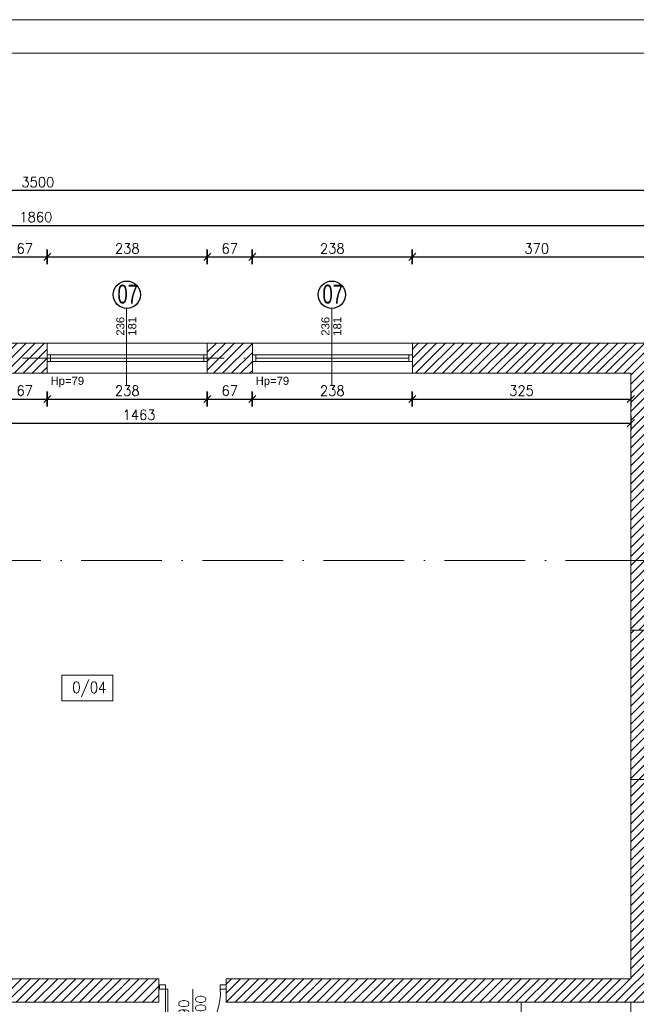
# Model space of a CAD drawing. Header units: millimetres. Extents: x -37273 to 136949, y -1495242345 to -598.
# Tile 28 of 44: x 69327 to 70245, y -16872 to -15409. Entities that reach past the tile are written whole.
import ezdxf

# ---------------------------------------------------------------- set-up
doc = ezdxf.new("R2010")
doc.units = ezdxf.units.MM
doc.linetypes.add('ACAD_ISO10W100', pattern=[18, 12, -3, 0, -3])
for name, color, linetype, lineweight in [('A-DRZ', 3, 'Continuous', 13), ('A-OKN', 3, 'Continuous', 13), ('DIM', 15, 'Continuous', 5), ('F-BIL-OP', 103, 'Continuous', 9), ('urządzenia', 252, 'Continuous', 0), ('wymiarowannie', 253, 'Continuous', 5), ('ściany', 190, 'Continuous', 25)]:
    doc.layers.add(name, color=color, linetype=linetype, lineweight=lineweight)
for name, color, linetype in [('OPISY', 4, 'Continuous'), ('wym', 1, 'Continuous'), ('ściana', 7, 'Continuous')]:
    doc.layers.add(name, color=color, linetype=linetype)
doc.styles.add('op2', font='arial.ttf')
doc.styles.add('SIMPLEX', font='simplex', dxfattribs={"width": 0.85})
doc.styles.get("Standard").update_dxf_attribs({"font": 'arial.ttf'})
doc.styles.add('WYM_50', font='simplex.shx', dxfattribs={"width": 0.95})
doc.dimstyles.new('50', dxfattribs={"dimtxt": 15, "dimasz": 0.15, "dimexe": 13, "dimexo": 30, "dimgap": 5, "dimtad": 1, "dimdec": 0, "dimrnd": 0.5, "dimzin": 1, "dimdsep": 46, "dimtxsty": 'WYM_50', "dimblk": 'A', "dimcen": 3, "dimdle": 5, "dimse1": 1, "dimse2": 1, "dimclrd": 256, "dimclre": 256, "dimclrt": 2, "dimaunit": 1, "dimadec": 0, "dimazin": 0, "dimtfac": 0.32, "dimtdec": 0, "dimtix": 1, "dimtmove": 1, "dimatfit": 3, "dimldrblk": 'A', "dimfxl": 1, "dimtvp": 0.08, "dimtolj": 1, "dimtzin": 1, "dimarcsym": 0})

# ---------------------------------------------------------------- blocks, each defined once
blk = doc.blocks.new('DRZWI80')
at = {"layer": 'A-DRZ', "extrusion": (0, 0, -1)}
for points in [[(-63186.5, 25780.3), (-63183.5, 25780.3), (-63183.5, 25856.3)], [(-63186.5, 25856.3), (-63183.5, 25856.3)]]:
    blk.add_lwpolyline(points, dxfattribs=at)
at = {"layer": 'A-DRZ'}
for points in [[(63186.5, 25780.3), (63186.5, 25856.3)], [(63149.5, 25780.3), (63149.5, 25851.4)]]:
    blk.add_lwpolyline(points, dxfattribs=at)
for points in [[(63104.5, 25774.3), (63104.5, 25780.3), (63112.5, 25780.3), (63112.5, 25774.3)], [(63194.5, 25774.3), (63194.5, 25780.3), (63186.5, 25780.3), (63186.5, 25774.3)]]:
    blk.add_lwpolyline(points, close=True, dxfattribs=at)
at = {"layer": 'A-DRZ', "color": 1}
blk.add_arc((63182.8, 25785.8), 70.5, 89.4084, 184.4877, dxfattribs=at)
blk = doc.blocks.new('GFT43')
at = {"layer": 'A-DRZ'}
blk.add_blockref('DRZWI80', (-63194.5, -25774.3), dxfattribs=at)
blk = doc.blocks.new('A')
at = {"color": 7, "linetype": 'Continuous'}
blk.add_line((-35.3, -35.3), (35.3, 35.3), dxfattribs=at)
at = {"color": 1, "linetype": 'Continuous'}
blk.add_line((0, 73.6), (0, -73.6), dxfattribs=at)
blk = doc.blocks.new('*D1536')
at = {"layer": 'Defpoints', "color": 0, "lineweight": 13, "ltscale": 3}
for p in [(69301.4, -15923.8), (69368.4, -15923.8), (69368.4, -15972.7)]:
    blk.add_point(p, dxfattribs=at)
at = {"layer": 'wym', "lineweight": -2}
blk.add_line((69301.6, -15972.7), (69368.3, -15972.7), dxfattribs=at)
at = {"layer": 'wym', "lineweight": -2, "ltscale": 3, "xscale": 0.15, "yscale": 0.15, "zscale": 0.15, "rotation": 180}
blk.add_blockref('A', (69301.4, -15972.7), dxfattribs=at)
at = {"layer": 'wym', "lineweight": -2, "ltscale": 3, "xscale": 0.15, "yscale": 0.15, "zscale": 0.15}
blk.add_blockref('A', (69368.4, -15972.7), dxfattribs=at)
at = {"layer": 'wym', "color": 2, "ltscale": 3, "insert": (69334.9, -15960.2), "char_height": 15, "attachment_point": 5, "style": 'WYM_50'}
blk.add_mtext('\\A1;67', dxfattribs=at)
blk = doc.blocks.new('*D1537')
at = {"layer": 'Defpoints', "color": 0, "lineweight": 13, "ltscale": 3}
for p in [(69368.4, -15923.8), (69606.4, -15923.8), (69606.4, -15972.7)]:
    blk.add_point(p, dxfattribs=at)
at = {"layer": 'wym', "lineweight": -2}
blk.add_line((69368.6, -15972.7), (69606.3, -15972.7), dxfattribs=at)
at = {"layer": 'wym', "lineweight": -2, "ltscale": 3, "xscale": 0.15, "yscale": 0.15, "zscale": 0.15, "rotation": 180}
blk.add_blockref('A', (69368.4, -15972.7), dxfattribs=at)
at = {"layer": 'wym', "lineweight": -2, "ltscale": 3, "xscale": 0.15, "yscale": 0.15, "zscale": 0.15}
blk.add_blockref('A', (69606.4, -15972.7), dxfattribs=at)
at = {"layer": 'wym', "color": 2, "ltscale": 3, "insert": (69487.4, -15960.2), "char_height": 15, "attachment_point": 5, "style": 'WYM_50'}
blk.add_mtext('\\A1;238', dxfattribs=at)
blk = doc.blocks.new('*D1538')
at = {"layer": 'Defpoints', "color": 0, "lineweight": 13, "ltscale": 3}
for p in [(69606.4, -15923.8), (69673.4, -15923.8), (69673.4, -15972.7)]:
    blk.add_point(p, dxfattribs=at)
at = {"layer": 'wym', "lineweight": -2}
blk.add_line((69606.6, -15972.7), (69673.3, -15972.7), dxfattribs=at)
at = {"layer": 'wym', "lineweight": -2, "ltscale": 3, "xscale": 0.15, "yscale": 0.15, "zscale": 0.15, "rotation": 180}
blk.add_blockref('A', (69606.4, -15972.7), dxfattribs=at)
at = {"layer": 'wym', "lineweight": -2, "ltscale": 3, "xscale": 0.15, "yscale": 0.15, "zscale": 0.15}
blk.add_blockref('A', (69673.4, -15972.7), dxfattribs=at)
at = {"layer": 'wym', "color": 2, "ltscale": 3, "insert": (69639.9, -15960.2), "char_height": 15, "attachment_point": 5, "style": 'WYM_50'}
blk.add_mtext('\\A1;67', dxfattribs=at)
blk = doc.blocks.new('*D1539')
at = {"layer": 'Defpoints', "color": 0, "lineweight": 13, "ltscale": 3}
for p in [(69673.4, -15925.8), (69911.4, -15925.8), (69911.4, -15972.7)]:
    blk.add_point(p, dxfattribs=at)
at = {"layer": 'wym', "lineweight": -2}
blk.add_line((69673.6, -15972.7), (69911.3, -15972.7), dxfattribs=at)
at = {"layer": 'wym', "lineweight": -2, "ltscale": 3, "xscale": 0.15, "yscale": 0.15, "zscale": 0.15, "rotation": 180}
blk.add_blockref('A', (69673.4, -15972.7), dxfattribs=at)
at = {"layer": 'wym', "lineweight": -2, "ltscale": 3, "xscale": 0.15, "yscale": 0.15, "zscale": 0.15}
blk.add_blockref('A', (69911.4, -15972.7), dxfattribs=at)
at = {"layer": 'wym', "color": 2, "ltscale": 3, "insert": (69792.4, -15960.2), "char_height": 15, "attachment_point": 5, "style": 'WYM_50'}
blk.add_mtext('\\A1;238', dxfattribs=at)
blk = doc.blocks.new('*D1540')
at = {"layer": 'Defpoints', "color": 0, "lineweight": 13, "ltscale": 3}
for p in [(69911.4, -15934.4), (70236.4, -15934.4), (70236.4, -15972.7)]:
    blk.add_point(p, dxfattribs=at)
at = {"layer": 'wym', "lineweight": -2}
blk.add_line((69911.6, -15972.7), (70236.3, -15972.7), dxfattribs=at)
at = {"layer": 'wym', "lineweight": -2, "ltscale": 3, "xscale": 0.15, "yscale": 0.15, "zscale": 0.15, "rotation": 180}
blk.add_blockref('A', (69911.4, -15972.7), dxfattribs=at)
at = {"layer": 'wym', "lineweight": -2, "ltscale": 3, "xscale": 0.15, "yscale": 0.15, "zscale": 0.15}
blk.add_blockref('A', (70236.4, -15972.7), dxfattribs=at)
at = {"layer": 'wym', "color": 2, "ltscale": 3, "insert": (70073.9, -15960.2), "char_height": 15, "attachment_point": 5, "style": 'WYM_50'}
blk.add_mtext('\\A1;325', dxfattribs=at)
blk = doc.blocks.new('*D1541')
at = {"layer": 'Defpoints', "color": 0, "lineweight": 13, "ltscale": 3}
for p in [(68773.4, -15981.4), (70236.4, -15983.7), (70236.4, -16008.6)]:
    blk.add_point(p, dxfattribs=at)
at = {"layer": 'wym', "lineweight": -2}
blk.add_line((68773.6, -16008.6), (70236.3, -16008.6), dxfattribs=at)
at = {"layer": 'wym', "lineweight": -2, "ltscale": 3, "xscale": 0.15, "yscale": 0.15, "zscale": 0.15, "rotation": 180}
blk.add_blockref('A', (68773.4, -16008.6), dxfattribs=at)
at = {"layer": 'wym', "lineweight": -2, "ltscale": 3, "xscale": 0.15, "yscale": 0.15, "zscale": 0.15}
blk.add_blockref('A', (70236.4, -16008.6), dxfattribs=at)
at = {"layer": 'wym', "color": 2, "ltscale": 3, "insert": (69504.9, -15996.1), "char_height": 15, "attachment_point": 5, "style": 'WYM_50'}
blk.add_mtext('\\A1;1463', dxfattribs=at)
blk = doc.blocks.new('*D1635')
at = {"layer": 'Defpoints', "color": 0, "lineweight": 13, "ltscale": 3}
for p in [(69368.4, -15761.3), (69301.4, -15901.9), (69368.4, -15901.9)]:
    blk.add_point(p, dxfattribs=at)
at = {"layer": 'wym', "lineweight": -2}
blk.add_line((69301.6, -15761.3), (69368.3, -15761.3), dxfattribs=at)
at = {"layer": 'wym', "lineweight": -2, "ltscale": 3, "xscale": 0.15, "yscale": 0.15, "zscale": 0.15, "rotation": 180}
blk.add_blockref('A', (69301.4, -15761.3), dxfattribs=at)
at = {"layer": 'wym', "lineweight": -2, "ltscale": 3, "xscale": 0.15, "yscale": 0.15, "zscale": 0.15}
blk.add_blockref('A', (69368.4, -15761.3), dxfattribs=at)
at = {"layer": 'wym', "color": 2, "ltscale": 3, "insert": (69334.9, -15748.8), "char_height": 15, "attachment_point": 5, "style": 'WYM_50'}
blk.add_mtext('\\A1;67', dxfattribs=at)
blk = doc.blocks.new('*D1636')
at = {"layer": 'Defpoints', "color": 0, "lineweight": 13, "ltscale": 3}
for p in [(69606.4, -15761.3), (69368.4, -15896.5), (69606.4, -15896.5)]:
    blk.add_point(p, dxfattribs=at)
at = {"layer": 'wym', "lineweight": -2}
blk.add_line((69368.6, -15761.3), (69606.3, -15761.3), dxfattribs=at)
at = {"layer": 'wym', "lineweight": -2, "ltscale": 3, "xscale": 0.15, "yscale": 0.15, "zscale": 0.15, "rotation": 180}
blk.add_blockref('A', (69368.4, -15761.3), dxfattribs=at)
at = {"layer": 'wym', "lineweight": -2, "ltscale": 3, "xscale": 0.15, "yscale": 0.15, "zscale": 0.15}
blk.add_blockref('A', (69606.4, -15761.3), dxfattribs=at)
at = {"layer": 'wym', "color": 2, "ltscale": 3, "insert": (69487.4, -15748.8), "char_height": 15, "attachment_point": 5, "style": 'WYM_50'}
blk.add_mtext('\\A1;238', dxfattribs=at)
blk = doc.blocks.new('*D1637')
at = {"layer": 'Defpoints', "color": 0, "lineweight": 13, "ltscale": 3}
for p in [(69673.4, -15761.3), (69606.4, -15901.2), (69673.4, -15901.2)]:
    blk.add_point(p, dxfattribs=at)
at = {"layer": 'wym', "lineweight": -2}
blk.add_line((69606.6, -15761.3), (69673.3, -15761.3), dxfattribs=at)
at = {"layer": 'wym', "lineweight": -2, "ltscale": 3, "xscale": 0.15, "yscale": 0.15, "zscale": 0.15, "rotation": 180}
blk.add_blockref('A', (69606.4, -15761.3), dxfattribs=at)
at = {"layer": 'wym', "lineweight": -2, "ltscale": 3, "xscale": 0.15, "yscale": 0.15, "zscale": 0.15}
blk.add_blockref('A', (69673.4, -15761.3), dxfattribs=at)
at = {"layer": 'wym', "color": 2, "ltscale": 3, "insert": (69639.9, -15748.8), "char_height": 15, "attachment_point": 5, "style": 'WYM_50'}
blk.add_mtext('\\A1;67', dxfattribs=at)
blk = doc.blocks.new('*D1638')
at = {"layer": 'Defpoints', "color": 0, "lineweight": 13, "ltscale": 3}
for p in [(69911.4, -15761.3), (69673.4, -15896.9), (69911.4, -15896.9)]:
    blk.add_point(p, dxfattribs=at)
at = {"layer": 'wym', "lineweight": -2}
blk.add_line((69673.6, -15761.3), (69911.3, -15761.3), dxfattribs=at)
at = {"layer": 'wym', "lineweight": -2, "ltscale": 3, "xscale": 0.15, "yscale": 0.15, "zscale": 0.15, "rotation": 180}
blk.add_blockref('A', (69673.4, -15761.3), dxfattribs=at)
at = {"layer": 'wym', "lineweight": -2, "ltscale": 3, "xscale": 0.15, "yscale": 0.15, "zscale": 0.15}
blk.add_blockref('A', (69911.4, -15761.3), dxfattribs=at)
at = {"layer": 'wym', "color": 2, "ltscale": 3, "insert": (69792.4, -15748.8), "char_height": 15, "attachment_point": 5, "style": 'WYM_50'}
blk.add_mtext('\\A1;238', dxfattribs=at)
blk = doc.blocks.new('*D1639')
at = {"layer": 'Defpoints', "color": 0, "lineweight": 13, "ltscale": 3}
for p in [(70281.4, -15761.3), (69911.4, -15900.8), (70281.4, -15900.8)]:
    blk.add_point(p, dxfattribs=at)
at = {"layer": 'wym', "lineweight": -2}
blk.add_line((69911.6, -15761.3), (70281.3, -15761.3), dxfattribs=at)
at = {"layer": 'wym', "lineweight": -2, "ltscale": 3, "xscale": 0.15, "yscale": 0.15, "zscale": 0.15, "rotation": 180}
blk.add_blockref('A', (69911.4, -15761.3), dxfattribs=at)
at = {"layer": 'wym', "lineweight": -2, "ltscale": 3, "xscale": 0.15, "yscale": 0.15, "zscale": 0.15}
blk.add_blockref('A', (70281.4, -15761.3), dxfattribs=at)
at = {"layer": 'wym', "color": 2, "ltscale": 3, "insert": (70096.4, -15748.8), "char_height": 15, "attachment_point": 5, "style": 'WYM_50'}
blk.add_mtext('\\A1;370', dxfattribs=at)
blk = doc.blocks.new('*D1644')
at = {"layer": 'Defpoints', "color": 0, "lineweight": 13, "ltscale": 3}
for p in [(70281.4, -15714.6), (68421.4, -15889.4), (70281.4, -15889.4)]:
    blk.add_point(p, dxfattribs=at)
at = {"layer": 'wym', "lineweight": -2}
blk.add_line((68421.6, -15714.6), (70281.3, -15714.6), dxfattribs=at)
at = {"layer": 'wym', "lineweight": -2, "ltscale": 3, "xscale": 0.15, "yscale": 0.15, "zscale": 0.15, "rotation": 180}
blk.add_blockref('A', (68421.4, -15714.6), dxfattribs=at)
at = {"layer": 'wym', "lineweight": -2, "ltscale": 3, "xscale": 0.15, "yscale": 0.15, "zscale": 0.15}
blk.add_blockref('A', (70281.4, -15714.6), dxfattribs=at)
at = {"layer": 'wym', "color": 2, "ltscale": 3, "insert": (69351.4, -15702.1), "char_height": 15, "attachment_point": 5, "style": 'WYM_50'}
blk.add_mtext('\\A1;1860', dxfattribs=at)
blk = doc.blocks.new('*D1646')
at = {"layer": 'Defpoints', "color": 0, "lineweight": 13, "ltscale": 3}
for p in [(67604.4, -15662.7), (67604.4, -15841.3), (71104.4, -15841.3)]:
    blk.add_point(p, dxfattribs=at)
at = {"layer": 'wym', "lineweight": -2}
blk.add_line((71104.3, -15662.7), (67604.6, -15662.7), dxfattribs=at)
at = {"layer": 'wym', "lineweight": -2, "ltscale": 3, "xscale": 0.15, "yscale": 0.15, "zscale": 0.15, "rotation": 180}
blk.add_blockref('A', (67604.4, -15662.7), dxfattribs=at)
at = {"layer": 'wym', "lineweight": -2, "ltscale": 3, "xscale": 0.15, "yscale": 0.15, "zscale": 0.15}
blk.add_blockref('A', (71104.4, -15662.7), dxfattribs=at)
at = {"layer": 'wym', "color": 2, "ltscale": 3, "insert": (69354.4, -15650.2), "char_height": 15, "attachment_point": 5, "style": 'WYM_50'}
blk.add_mtext('\\A1;3500', dxfattribs=at)

msp = doc.modelspace()

# ---------------------------------------------------------------- hatches: boundary and pattern name
at = {"layer": 'wymiarowannie', "lineweight": 13, "ltscale": 3}
h = msp.add_hatch(dxfattribs=at)
h.set_pattern_fill('ANSI31', color=5, scale=3)
h.set_pattern_definition([(45, (68421.444, -15983.378), (-6.73519, 6.73519), [])])
h.paths.add_polyline_path([(68421.44, -15911.88), (69063.44, -15911.88), (69063.44, -15934.38), (68773.44, -15934.38), (68773.44, -15983.38), (68728.44, -15983.38), (68728.44, -15934.38), (68466.44, -15934.38), (68466.44, -15935.38), (68421.44, -15935.38)])
h.paths.add_polyline_path([(68421.44, -15911.88), (68421.44, -15889.38), (69063.44, -15889.38), (69063.44, -15911.88)])
h.paths.add_polyline_path([(69606.44, -15911.88), (69606.44, -15889.38), (69673.44, -15889.38), (69673.44, -15911.88)])
h.paths.add_polyline_path([(69301.44, -15911.88), (69301.44, -15889.38), (69368.44, -15889.38), (69368.44, -15911.88)])
h.paths.add_polyline_path([(69606.44, -15934.38), (69606.44, -15911.88), (69673.44, -15911.88), (69673.44, -15934.38)])
h.paths.add_polyline_path([(69301.44, -15934.38), (69301.44, -15911.88), (69368.44, -15911.88), (69368.44, -15934.38)])
h.paths.add_polyline_path([(68766.23, -15971.46), (68735.66, -15971.46), (68735.66, -15948.96), (68766.23, -15948.96)], flags=24)
h = msp.add_hatch(dxfattribs=at)
h.set_pattern_fill('ANSI31', color=5, scale=3)
h.set_pattern_definition([(45, (69911.444, -16316.0975), (-6.73519, 6.73519), [])])
h.paths.add_polyline_path([(69911.44, -15934.38), (69911.44, -15889.38), (70259.44, -15889.38), (70259.44, -16212.88), (70236.44, -16212.88), (70236.44, -15934.38)])
h.paths.add_polyline_path([(70259.44, -15889.38), (70281.44, -15889.38), (70281.44, -16126.38), (70481.44, -16126.38), (70481.44, -16148.88), (70259.44, -16148.88)])
h.paths.add_polyline_path([(70259.44, -16316.1), (70259.44, -16148.88), (70481.44, -16148.88), (70481.44, -16171.38), (70281.44, -16171.38), (70281.44, -16316.1)])
h.paths.add_polyline_path([(70236.44, -16212.88), (70259.44, -16212.88), (70259.44, -16316.1), (70236.44, -16316.1)])
h = msp.add_hatch(dxfattribs=at)
h.set_pattern_fill('ANSI31', color=5, scale=3)
h.set_pattern_definition([(45, (68419.444, -16869.378), (-6.73519, 6.73519), [])])
h.paths.add_polyline_path([(68748.44, -16869.38), (68748.44, -16809.38), (68773.44, -16809.38), (68773.44, -16834.38), (69076.44, -16834.38), (69076.44, -16869.38)])
h.paths.add_polyline_path([(69076.44, -16869.38), (69534.44, -16869.38), (69534.44, -16834.38), (69076.44, -16834.38)])
h.paths.add_polyline_path([(68419.44, -16212.88), (68419.44, -16190.38), (68421.44, -16190.38), (68421.44, -16175.38), (68466.44, -16175.38), (68466.44, -16190.38), (68645.49, -16190.38), (68645.49, -16212.88)])
h.paths.add_polyline_path([(68728.44, -16190.38), (68728.44, -16113.38), (68773.44, -16113.38), (68773.44, -16212.88), (68748.44, -16212.88), (68748.44, -16190.38)])
h.paths.add_polyline_path([(68887.7, -16806.59), (68887.7, -16837.16), (68865.2, -16837.16), (68865.2, -16806.59)], flags=9)
h.paths.add_polyline_path([(68515.3, -16197.59), (68515.3, -16228.16), (68492.8, -16228.16), (68492.8, -16197.59)], flags=9)
h.paths.add_polyline_path([(68515.3, -16168.95), (68515.3, -16196.81), (68492.8, -16196.81), (68492.8, -16168.95)], flags=9)
h = msp.add_hatch(dxfattribs=at)
h.set_pattern_fill('ANSI31', color=5, scale=3)
h.set_pattern_definition([(45, (69634.444, -16869.378), (-6.73519, 6.73519), [])])
h.paths.add_polyline_path([(69634.44, -16869.38), (69634.44, -16834.38), (70236.44, -16834.38), (70236.44, -16538.07), (70259.44, -16538.07), (70259.44, -16869.38)])
h.paths.add_polyline_path([(70259.44, -16846.88), (70259.44, -16538.07), (70281.44, -16538.07), (70281.44, -16657.38), (70539.43, -16657.38), (70539.43, -16669.38), (70281.44, -16669.38), (70281.44, -16824.38), (70294.79, -16824.38), (70294.79, -16846.88)])
h.paths.add_polyline_path([(70236.44, -16538.07), (70236.44, -16316.1), (70259.44, -16316.1), (70259.44, -16538.07)])
h.paths.add_polyline_path([(70259.44, -16538.07), (70259.44, -16316.1), (70281.44, -16316.1), (70281.44, -16538.07)])
h.paths.add_polyline_path([(70394.79, -16869.38), (70394.79, -16846.88), (70518.2, -16846.88), (70518.2, -16869.38)])
h.paths.add_polyline_path([(70394.79, -16846.88), (70394.79, -16824.38), (70518.2, -16824.38), (70518.2, -16846.88)])
h.paths.add_polyline_path([(70259.44, -16869.38), (70259.44, -16846.88), (70294.79, -16846.88), (70294.79, -16869.38), (70281.44, -16869.38)])
h.paths.add_polyline_path([(70574.66, -16825.67), (70511.58, -16825.67), (70511.58, -16804.29), (70574.66, -16804.29)], flags=9)

# ---------------------------------------------------------------- linework, layer by layer
at = {"layer": 'A-OKN'}
for p, q in [((69606.44, -15889.38), (69368.44, -15889.38)), ((69911.44, -15889.38), (69673.44, -15889.38)), ((69606.44, -15906.88), (69368.44, -15906.88)), ((69606.44, -15906.88), (69368.44, -15906.88)), ((69373.44, -15906.88), (69373.44, -15916.88)), ((69373.44, -15906.88), (69373.44, -15916.88)), ((69601.44, -15906.88), (69601.44, -15916.88)), ((69601.44, -15906.88), (69601.44, -15916.88)), ((69911.44, -15906.88), (69673.44, -15906.88)), ((69911.44, -15906.88), (69673.44, -15906.88)), ((69678.44, -15906.88), (69678.44, -15916.88)), ((69678.44, -15906.88), (69678.44, -15916.88)), ((69906.44, -15906.88), (69906.44, -15916.88)), ((69906.44, -15906.88), (69906.44, -15916.88)), ((69606.44, -15916.88), (69368.44, -15916.88)), ((69606.44, -15916.88), (69368.44, -15916.88)), ((69373.44, -15911.88), (69601.44, -15911.88)), ((69373.44, -15911.88), (69601.44, -15911.88)), ((69911.44, -15916.88), (69673.44, -15916.88)), ((69911.44, -15916.88), (69673.44, -15916.88)), ((69678.44, -15911.88), (69906.44, -15911.88)), ((69678.44, -15911.88), (69906.44, -15911.88)), ((69606.44, -15934.38), (69368.44, -15934.38)), ((69911.44, -15934.38), (69673.44, -15934.38))]:
    msp.add_line(p, q, dxfattribs=at)
at = {"layer": 'DIM', "ltscale": 0.1}
for points in [[(66475.46, -18328.69), (72401.79, -18328.69), (72399.28, -15408.69), (66472.96, -15408.69)], [(66525.46, -18278.69), (72351.79, -18278.69), (72349.28, -15458.69), (66522.96, -15458.69)]]:
    msp.add_lwpolyline(points, close=True, dxfattribs=at)
at = {"layer": 'F-BIL-OP', "color": 0}
msp.add_lwpolyline([(69390, -16383.06), (69465.96, -16383.06), (69465.96, -16421.45), (69390, -16421.45)], close=True, dxfattribs=at)
at = {"layer": 'wymiarowannie', "ltscale": 3}
for p, q in [((69486.48, -15837.8), (69486.48, -15953.12)), ((69791.48, -15837.8), (69791.48, -15953.12))]:
    msp.add_line(p, q, dxfattribs=at)
at = {"layer": 'wymiarowannie', "color": 251, "linetype": 'ACAD_ISO10W100', "lineweight": 13, "ltscale": 10}
for p, q in [((69811.75, -15911.88), (66993.56, -15911.88)), ((70259.44, -16212.88), (66993.56, -16212.88))]:
    msp.add_line(p, q, dxfattribs=at)
at = {"layer": 'wymiarowannie', "color": 5, "lineweight": 13, "ltscale": 3}
for p, q in [((70073.44, -16999.38), (70073.44, -16869.38)), ((70236.44, -16999.38), (70236.44, -16869.38))]:
    msp.add_line(p, q, dxfattribs=at)
at = {"layer": 'wymiarowannie', "color": 200, "lineweight": 13, "ltscale": 3}
msp.add_lwpolyline([(70236.44, -16316.1), (70281.44, -16316.1), (70281.44, -16538.07), (70236.44, -16538.07)], close=True, dxfattribs=at)
at = {"layer": 'ściana', "lineweight": 13, "ltscale": 3}
for p, q in [((69301.44, -15889.38), (69368.44, -15889.38)), ((69368.44, -15934.38), (69368.44, -15889.38)), ((69606.44, -15934.38), (69606.44, -15889.38)), ((69606.44, -15889.38), (69673.44, -15889.38)), ((69673.44, -15934.38), (69673.44, -15889.38)), ((69911.44, -15934.38), (69911.44, -15889.38)), ((69911.44, -15889.38), (70281.44, -15889.38)), ((69301.44, -15934.38), (69368.44, -15934.38)), ((69606.44, -15934.38), (69673.44, -15934.38)), ((69911.44, -15934.38), (70236.44, -15934.38)), ((70236.44, -15934.38), (70236.44, -16834.38)), ((68773.44, -16834.38), (69534.44, -16834.38)), ((69534.44, -16869.38), (69534.44, -16834.38)), ((69634.44, -16869.38), (69634.44, -16834.38)), ((69634.44, -16834.38), (70236.44, -16834.38)), ((68748.44, -16869.38), (69534.44, -16869.38)), ((69634.44, -16869.38), (70281.44, -16869.38))]:
    msp.add_line(p, q, dxfattribs=at)
at = {"layer": 'ściany', "color": 5, "ltscale": 100}
for centre in [(69486.77, -15817.49), (69791.77, -15817.49)]:
    msp.add_circle(centre, 20.32, dxfattribs=at)

# ---------------------------------------------------------------- block references
at = {"layer": 'A-DRZ', "xscale": 1.1, "yscale": 1.1, "zscale": 1.1, "rotation": 180}
msp.add_blockref('GFT43', (69535.44, -16843.58), dxfattribs=at)

# ---------------------------------------------------------------- texts
at = {"layer": 'A-DRZ', "insert": (69584.13, -16877.91), "char_height": 15, "attachment_point": 5, "rotation": 90}
msp.add_mtext('\\pxqc;{\\Fsimplex|c238;90\\P\\pq*;\\Fsimplex|c0;2\\Fsimplex|c238;00}', dxfattribs=at)
at = {"layer": 'F-BIL-OP', "color": 0, "style": 'SIMPLEX', "width": 0.85}
msp.add_text('0/04', height=17, dxfattribs=at).set_placement((69405.59, -16409.92))
at = {"layer": 'OPISY', "color": 4, "ltscale": 3, "style": 'op2', "width": 0.7}
for p in [(69472.8, -15830.67), (69777.8, -15830.67)]:
    msp.add_text('07', height=28, dxfattribs=at).set_placement(p)
at = {"layer": 'urządzenia', "char_height": 12, "attachment_point": 5}
for insert in [(69398.26, -15947.34), (69703.26, -15947.34)]:
    msp.add_mtext('Hp=79', dxfattribs=dict(at, insert=insert))
at = {"layer": 'wymiarowannie', "color": 1, "lineweight": 13, "ltscale": 3, "char_height": 12, "attachment_point": 5, "rotation": 90}
for insert in [(69477.18, -15864.51), (69782.18, -15864.51)]:
    msp.add_mtext('236', dxfattribs=dict(at, insert=insert))
at = {"layer": 'wymiarowannie', "color": 1, "lineweight": 13, "ltscale": 3, "char_height": 12, "width": 30.7607, "attachment_point": 5, "rotation": 90}
for insert in [(69494.84, -15864.51), (69799.84, -15864.51)]:
    msp.add_mtext('181', dxfattribs=dict(at, insert=insert))

# ---------------------------------------------------------------- dimensions: what is measured, and where the dimension line sits
at = {"layer": 'wym'}
for base, p1, p2, picture, middle in [((67604.44, -15662.74), (71104.44, -15841.32), (67604.44, -15841.32), '*D1646', (69354.44, -15650.24)), ((70281.44, -15714.56), (68421.44, -15889.38), (70281.44, -15889.38), '*D1644', (69351.44, -15702.06)), ((69368.44, -15761.28), (69301.44, -15901.87), (69368.44, -15901.87), '*D1635', (69334.94, -15748.78)), ((69606.44, -15761.28), (69368.44, -15896.52), (69606.44, -15896.52), '*D1636', (69487.44, -15748.78)), ((69673.44, -15761.28), (69606.44, -15901.15), (69673.44, -15901.15), '*D1637', (69639.94, -15748.78)), ((69911.44, -15761.28), (69673.44, -15896.88), (69911.44, -15896.88), '*D1638', (69792.44, -15748.78)), ((70281.44, -15761.28), (69911.44, -15900.8), (70281.44, -15900.8), '*D1639', (70096.44, -15748.78)), ((69368.44, -15972.71), (69301.44, -15923.77), (69368.44, -15923.77), '*D1536', (69334.94, -15960.21)), ((69606.44, -15972.71), (69368.44, -15923.77), (69606.44, -15923.77), '*D1537', (69487.44, -15960.21)), ((69673.44, -15972.71), (69606.44, -15923.77), (69673.44, -15923.77), '*D1538', (69639.94, -15960.21)), ((69911.44, -15972.71), (69673.44, -15925.82), (69911.44, -15925.82), '*D1539', (69792.44, -15960.21)), ((70236.44, -15972.71), (69911.44, -15934.38), (70236.44, -15934.38), '*D1540', (70073.94, -15960.21)), ((70236.44, -16008.6), (68773.44, -15981.44), (70236.44, -15983.75), '*D1541', (69504.94, -15996.1))]:
    dim = msp.add_linear_dim(base=base, p1=p1, p2=p2, dimstyle='50', override={"dimblk": 'A', "dimfxl": 0, "dimarcsym": 1}, dxfattribs=at)
    dim.commit()
    dim.dimension.update_dxf_attribs({"geometry": picture, "text_midpoint": middle})

doc.saveas('drawing.dxf')
